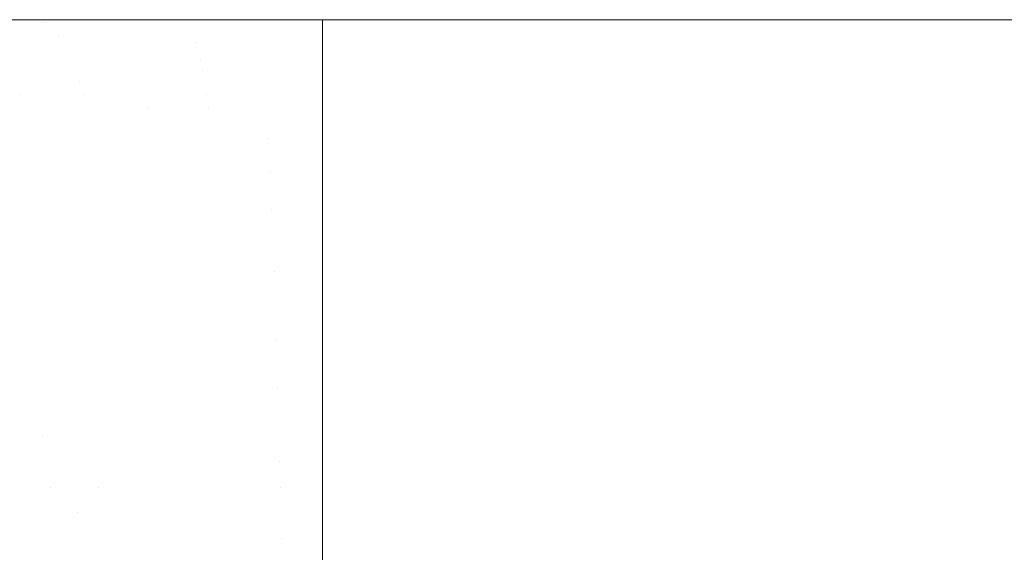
# Model space of a CAD drawing. Header units: centimetres. Extents: x -21.6 to 22.7, y 3.4 to 5.2.
# Tile 173 of 256: x -6.6492 to -6.5734, y 5.1592 to 5.2002. Entities that reach past the tile are written whole.
import ezdxf

# ---------------------------------------------------------------- set-up
doc = ezdxf.new("R2010")
doc.units = ezdxf.units.CM
doc.header["$LTSCALE"] = 2.54
doc.layers.add('Lucido design-1', color=7, linetype='Continuous')

# ---------------------------------------------------------------- blocks, each defined once
blk = doc.blocks.new('Gruppo-4-1')
at = {"color": 7, "linetype": 'Continuous', "lineweight": 9}
for points, invisible_edges in [([(22.630348, 5.200144, -1872.31239), (-21.503423, 5.200212, -1872.315514), (-21.503423, 5.200178, -1872.313952)], 9), ([(22.630348, 5.200144, -1872.31239), (22.630348, 5.200212, -1872.315514), (-21.503423, 5.200212, -1872.315514)], 8), ([(-21.503423, 5.200212, -1872.315514), (7.752862, 5.200212, -1872.515514), (-6.625937, 5.200212, -1872.515514)], 9), ([(-6.625937, 5.200212, -1872.515514), (-6.629512, 5.200212, -1872.51556), (-21.503423, 5.200212, -1872.315514)], 10), ([(7.752862, 5.200212, -1872.515514), (-21.503423, 5.200212, -1872.315514), (22.630348, 5.200212, -1872.315514)], 9), ([(-6.629512, 5.200212, -1872.51556), (-6.635174, 5.200212, -1872.515823), (-21.503423, 5.200212, -1872.315514)], 10), ([(-6.635174, 5.200212, -1872.515823), (-6.640844, 5.200212, -1872.51632), (-21.503423, 5.200212, -1872.315514)], 10), ([(-6.640844, 5.200212, -1872.51632), (-6.646521, 5.200212, -1872.517053), (-21.503423, 5.200212, -1872.315514)], 10), ([(-6.646521, 5.200212, -1872.517053), (-6.647999, 5.200212, -1872.517306), (-6.652204, 5.200212, -1872.518027), (-21.503423, 5.200212, -1872.315514)], 12), ([(-21.503423, 5.200178, -1872.313952), (-21.503423, 5.200117, -1872.311152), (22.630348, 5.200117, -1872.311152), (22.630348, 5.200144, -1872.31239)], 10), ([(22.630348, 5.199831, -1872.306798), (22.630348, 5.200117, -1872.311152), (-21.503423, 5.200117, -1872.311152), (-21.503423, 5.199994, -1872.309272)], 10), ([(-21.503423, 5.199994, -1872.309272), (-21.503423, 5.199831, -1872.306798), (22.630348, 5.199831, -1872.306798)], 10), ([(22.630348, 5.199356, -1872.302461), (22.630348, 5.199831, -1872.306798), (-21.503423, 5.199831, -1872.306798), (-21.503423, 5.199592, -1872.304612)], 10), ([(-21.503423, 5.199592, -1872.304612), (-21.503423, 5.199356, -1872.302461), (22.630348, 5.199356, -1872.302461)], 10), ([(-6.647658, 5.200163, -1872.520381), (-6.659433, 5.200163, -1872.522807), (-6.657892, 5.200212, -1872.519244), (-6.652204, 5.200212, -1872.518027)], 11), ([(-6.647658, 5.200163, -1872.520381), (-6.647314, 5.200017, -1872.523473), (-6.658903, 5.200017, -1872.525861), (-6.659433, 5.200163, -1872.522807)], 15), ([(-6.658373, 5.199774, -1872.528906), (-6.658903, 5.200017, -1872.525861), (-6.647314, 5.200017, -1872.523473), (-6.646971, 5.199774, -1872.526556)], 15), ([(-6.646971, 5.199774, -1872.526556), (-6.646629, 5.199434, -1872.529625), (-6.657847, 5.199434, -1872.531937), (-6.658373, 5.199774, -1872.528906)], 15), ([(-6.652204, 5.200212, -1872.518027), (-6.647999, 5.200212, -1872.517306), (-6.647658, 5.200163, -1872.520381)], 10), ([(-6.647658, 5.200163, -1872.520381), (-6.647999, 5.200212, -1872.517306), (-6.646521, 5.200212, -1872.517053), (-6.640844, 5.200212, -1872.51632)], 9), ([(-6.640844, 5.200212, -1872.51632), (-6.635174, 5.200212, -1872.515823), (-6.625937, 5.200144, -1872.518638), (-6.647658, 5.200163, -1872.520381)], 14), ([(-6.647658, 5.200163, -1872.520381), (-6.625937, 5.200144, -1872.518638), (-6.625937, 5.200117, -1872.519876)], 9), ([(-6.625937, 5.200117, -1872.519876), (-6.647314, 5.200017, -1872.523473), (-6.647658, 5.200163, -1872.520381)], 11), ([(-6.647314, 5.200017, -1872.523473), (-6.625937, 5.200117, -1872.519876), (-6.625937, 5.199831, -1872.52423)], 9), ([(-6.647314, 5.200017, -1872.523473), (-6.625937, 5.199831, -1872.52423), (-6.625937, 5.199762, -1872.524867)], 9), ([(-6.625937, 5.199762, -1872.524867), (-6.646971, 5.199774, -1872.526556), (-6.647314, 5.200017, -1872.523473)], 11), ([(-6.625937, 5.199762, -1872.524867), (-6.625937, 5.199356, -1872.528567), (-6.646629, 5.199434, -1872.529625), (-6.646971, 5.199774, -1872.526556)], 14), ([(-6.635174, 5.200212, -1872.515823), (-6.629512, 5.200212, -1872.51556), (-6.625937, 5.200144, -1872.518638)], 10), ([(-6.629512, 5.200212, -1872.51556), (-6.625937, 5.200212, -1872.515514), (-6.625937, 5.200144, -1872.518638)], 8), ([(-6.625937, 5.200144, -1872.518638), (-6.625937, 5.200212, -1872.515514), (7.752862, 5.200212, -1872.515514), (7.752862, 5.200144, -1872.518638)], 8), ([(7.752862, 5.200144, -1872.518638), (7.752862, 5.200117, -1872.519876), (-6.625937, 5.200117, -1872.519876), (-6.625937, 5.200144, -1872.518638)], 10), ([(-6.625937, 5.200117, -1872.519876), (7.752862, 5.200117, -1872.519876), (7.752862, 5.199831, -1872.52423), (-6.625937, 5.199831, -1872.52423)], 5), ([(-6.625937, 5.199762, -1872.524867), (-6.625937, 5.199831, -1872.52423), (7.752862, 5.199831, -1872.52423), (7.752862, 5.199762, -1872.524867)], 10), ([(7.752862, 5.199762, -1872.524867), (7.752862, 5.199356, -1872.528567), (-6.625937, 5.199356, -1872.528567), (-6.625937, 5.199762, -1872.524867)], 10), ([(22.630348, 5.198693, -1872.298149), (22.630348, 5.199356, -1872.302461), (-21.503423, 5.199356, -1872.302461), (-21.503423, 5.198976, -1872.299987)], 10), ([(-21.503423, 5.198976, -1872.299987), (-21.503423, 5.198693, -1872.298149), (22.630348, 5.198693, -1872.298149)], 10), ([(-6.657323, 5.198999, -1872.534951), (-6.657847, 5.199434, -1872.531937), (-6.646629, 5.199434, -1872.529625), (-6.646289, 5.198999, -1872.532677)], 15), ([(-6.646289, 5.198999, -1872.532677), (-6.645952, 5.19847, -1872.535706), (-6.656803, 5.19847, -1872.537942), (-6.657323, 5.198999, -1872.534951)], 15), ([(-6.646629, 5.199434, -1872.529625), (-6.625937, 5.199356, -1872.528567), (-6.625937, 5.198976, -1872.531041)], 9), ([(-6.625937, 5.198976, -1872.531041), (-6.646289, 5.198999, -1872.532677), (-6.646629, 5.199434, -1872.529625)], 11), ([(-6.646289, 5.198999, -1872.532677), (-6.625937, 5.198976, -1872.531041), (-6.635655, 5.19847, -1872.534478)], 11), ([(-6.635655, 5.19847, -1872.534478), (-6.645952, 5.19847, -1872.535706), (-6.646289, 5.198999, -1872.532677)], 11), ([(-6.635655, 5.19847, -1872.534478), (-6.625937, 5.198976, -1872.531041), (-6.625937, 5.198693, -1872.532879)], 9), ([(-6.625937, 5.198976, -1872.531041), (-6.625937, 5.199356, -1872.528567), (7.752862, 5.199356, -1872.528567), (7.752862, 5.198976, -1872.531041)], 10), ([(7.752862, 5.198976, -1872.531041), (7.752862, 5.198693, -1872.532879), (-6.625937, 5.198693, -1872.532879), (-6.625937, 5.198976, -1872.531041)], 10), ([(22.630348, 5.197842, -1872.29387), (22.630348, 5.198693, -1872.298149), (-21.503423, 5.198693, -1872.298149), (-21.503423, 5.198149, -1872.295413)], 10), ([(-21.503423, 5.198149, -1872.295413), (-21.503423, 5.197842, -1872.29387), (22.630348, 5.197842, -1872.29387)], 10), ([(-6.656287, 5.197848, -1872.540908), (-6.656803, 5.19847, -1872.537942), (-6.645952, 5.19847, -1872.535706), (-6.645618, 5.197848, -1872.538709)], 15), ([(-6.635492, 5.197848, -1872.537501), (-6.645618, 5.197848, -1872.538709), (-6.645952, 5.19847, -1872.535706), (-6.635655, 5.19847, -1872.534478)], 15), ([(-6.625937, 5.198693, -1872.532879), (-6.625937, 5.19845, -1872.534097), (-6.635655, 5.19847, -1872.534478)], 10), ([(-6.635655, 5.19847, -1872.534478), (-6.625937, 5.19845, -1872.534097), (-6.625937, 5.197847, -1872.53713), (-6.635492, 5.197848, -1872.537501)], 13), ([(-6.625937, 5.19845, -1872.534097), (-6.625937, 5.198693, -1872.532879), (7.752862, 5.198693, -1872.532879), (7.752862, 5.19845, -1872.534097)], 10), ([(-6.625937, 5.197847, -1872.53713), (-6.625937, 5.19845, -1872.534097), (7.752862, 5.19845, -1872.534097), (7.752862, 5.197842, -1872.537158)], 10), ([(22.630348, 5.197842, -1872.29387), (-21.503423, 5.197842, -1872.29387), (-21.503423, 5.196805, -1872.289632), (22.630348, 5.196805, -1872.289632)], 5), ([(-6.645618, 5.197848, -1872.538709), (-6.645287, 5.197135, -1872.541681), (-6.655777, 5.197135, -1872.543843), (-6.656287, 5.197848, -1872.540908)], 15), ([(-6.635332, 5.197135, -1872.540494), (-6.645287, 5.197135, -1872.541681), (-6.645618, 5.197848, -1872.538709), (-6.635492, 5.197848, -1872.537501)], 15), ([(-6.635332, 5.197135, -1872.540494), (-6.635492, 5.197848, -1872.537501), (-6.625937, 5.197847, -1872.53713), (-6.625937, 5.197842, -1872.537158)], 11), ([(-6.625937, 5.197842, -1872.537158), (-6.625937, 5.196805, -1872.541396), (-6.635332, 5.197135, -1872.540494)], 10), ([(7.752862, 5.197842, -1872.537158), (-6.625937, 5.197842, -1872.537158), (-6.625937, 5.197847, -1872.53713)], 9), ([(-6.625937, 5.196805, -1872.541396), (-6.625937, 5.197842, -1872.537158), (7.752862, 5.197842, -1872.537158), (7.752862, 5.197116, -1872.540125)], 10), ([(22.630348, 5.195584, -1872.285443), (22.630348, 5.196805, -1872.289632), (-21.503423, 5.196805, -1872.289632), (-21.503423, 5.196312, -1872.287941)], 10), ([(-6.655273, 5.196334, -1872.546745), (-6.655777, 5.197135, -1872.543843), (-6.645287, 5.197135, -1872.541681), (-6.64496, 5.196334, -1872.544619)], 15), ([(-6.64496, 5.196334, -1872.544619), (-6.645287, 5.197135, -1872.541681), (-6.635332, 5.197135, -1872.540494), (-6.635173, 5.196334, -1872.543452)], 15), ([(-6.635173, 5.196334, -1872.543452), (-6.635332, 5.197135, -1872.540494), (-6.625937, 5.196805, -1872.541396)], 11), ([(-6.625937, 5.196805, -1872.541396), (-6.625937, 5.196312, -1872.543087), (-6.635173, 5.196334, -1872.543452)], 10), ([(7.752862, 5.197116, -1872.540125), (7.752862, 5.196805, -1872.541396), (-6.625937, 5.196805, -1872.541396)], 10), ([(7.752862, 5.196805, -1872.541396), (7.752862, 5.195584, -1872.545585), (-6.625937, 5.195584, -1872.545585), (-6.625937, 5.196312, -1872.543087)], 10), ([(-6.625937, 5.196312, -1872.543087), (-6.625937, 5.196805, -1872.541396), (7.752862, 5.196805, -1872.541396)], 10), ([(-21.503423, 5.196312, -1872.287941), (-21.503423, 5.195584, -1872.285443), (22.630348, 5.195584, -1872.285443)], 10), ([(-6.64496, 5.196334, -1872.544619), (-6.644637, 5.195446, -1872.547519), (-6.654775, 5.195446, -1872.549609), (-6.655273, 5.196334, -1872.546745)], 15), ([(-6.635173, 5.196334, -1872.543452), (-6.635016, 5.195446, -1872.546372), (-6.644637, 5.195446, -1872.547519), (-6.64496, 5.196334, -1872.544619)], 15), ([(-6.635173, 5.196334, -1872.543452), (-6.625937, 5.196312, -1872.543087), (-6.625937, 5.195584, -1872.545585)], 9), ([(-6.625937, 5.195584, -1872.545585), (-6.635016, 5.195446, -1872.546372), (-6.635173, 5.196334, -1872.543452)], 11), ([(22.630348, 5.194181, -1872.281312), (22.630348, 5.195584, -1872.285443), (-21.503423, 5.195584, -1872.285443), (-21.503423, 5.194947, -1872.283569)], 10), ([(-6.649241, 5.194473, -1872.551279), (-6.654775, 5.195446, -1872.549609), (-6.644637, 5.195446, -1872.547519)], 11), ([(-6.649241, 5.194473, -1872.551279), (-6.654284, 5.194473, -1872.552431), (-6.654775, 5.195446, -1872.549609)], 11), ([(-6.644637, 5.195446, -1872.547519), (-6.644319, 5.194473, -1872.550377), (-6.649241, 5.194473, -1872.551279)], 11), ([(-6.644319, 5.194473, -1872.550377), (-6.644637, 5.195446, -1872.547519), (-6.635016, 5.195446, -1872.546372), (-6.634862, 5.194473, -1872.549249)], 15), ([(-6.634862, 5.194473, -1872.549249), (-6.635016, 5.195446, -1872.546372), (-6.625937, 5.195584, -1872.545585), (-6.625937, 5.194459, -1872.548898)], 11), ([(7.752862, 5.195584, -1872.545585), (7.752862, 5.195437, -1872.546016), (-6.625937, 5.194181, -1872.549716), (-6.625937, 5.194459, -1872.548898)], 10), ([(-6.625937, 5.194459, -1872.548898), (-6.625937, 5.195584, -1872.545585), (7.752862, 5.195584, -1872.545585)], 10), ([(7.752862, 5.195437, -1872.546016), (7.752862, 5.194181, -1872.549716), (-6.625937, 5.194181, -1872.549716)], 10), ([(-21.503423, 5.194947, -1872.283569), (-21.503423, 5.194181, -1872.281312), (22.630348, 5.194181, -1872.281312)], 10), ([(-6.648844, 5.19342, -1872.554076), (-6.653801, 5.19342, -1872.555209), (-6.654284, 5.194473, -1872.552431), (-6.649241, 5.194473, -1872.551279)], 15), ([(-6.649241, 5.194473, -1872.551279), (-6.644319, 5.194473, -1872.550377), (-6.644006, 5.19342, -1872.55319), (-6.648844, 5.19342, -1872.554076)], 15), ([(-6.639294, 5.19342, -1872.552531), (-6.644319, 5.194473, -1872.550377), (-6.634862, 5.194473, -1872.549249)], 11), ([(-6.639294, 5.19342, -1872.552531), (-6.644006, 5.19342, -1872.55319), (-6.644319, 5.194473, -1872.550377)], 11), ([(-6.634862, 5.194473, -1872.549249), (-6.63471, 5.19342, -1872.552081), (-6.639294, 5.19342, -1872.552531)], 11), ([(-6.634862, 5.194473, -1872.549249), (-6.625937, 5.194459, -1872.548898), (-6.625937, 5.194181, -1872.549716)], 9), ([(-6.625937, 5.194181, -1872.549716), (-6.63471, 5.19342, -1872.552081), (-6.634862, 5.194473, -1872.549249)], 11), ([(22.630348, 5.1926, -1872.277246), (22.630348, 5.194181, -1872.281312), (-21.503423, 5.194181, -1872.281312), (-21.503423, 5.193397, -1872.279296)], 10), ([(-6.63471, 5.19342, -1872.552081), (-6.625937, 5.194181, -1872.549716), (-6.625937, 5.1926, -1872.553782)], 9), ([(-6.625937, 5.1926, -1872.553782), (-6.625937, 5.194181, -1872.549716), (7.752862, 5.194181, -1872.549716), (7.752862, 5.193397, -1872.551732)], 10), ([(-21.503423, 5.193397, -1872.279296), (-21.503423, 5.1926, -1872.277246), (22.630348, 5.1926, -1872.277246)], 10), ([(-6.648454, 5.192287, -1872.556825), (-6.653327, 5.192287, -1872.557938), (-6.653801, 5.19342, -1872.555209), (-6.648844, 5.19342, -1872.554076)], 15), ([(-6.648844, 5.19342, -1872.554076), (-6.644006, 5.19342, -1872.55319), (-6.643698, 5.192287, -1872.555954), (-6.648454, 5.192287, -1872.556825)], 15), ([(-6.639066, 5.192287, -1872.555306), (-6.643698, 5.192287, -1872.555954), (-6.644006, 5.19342, -1872.55319), (-6.639294, 5.19342, -1872.552531)], 15), ([(-6.639294, 5.19342, -1872.552531), (-6.63471, 5.19342, -1872.552081), (-6.63456, 5.192287, -1872.554864), (-6.639066, 5.192287, -1872.555306)], 15), ([(-6.625937, 5.1926, -1872.553782), (-6.63456, 5.192287, -1872.554864), (-6.63471, 5.19342, -1872.552081)], 11), ([(7.752862, 5.193397, -1872.551732), (7.752862, 5.1926, -1872.553782), (-6.625937, 5.1926, -1872.553782)], 10), ([(22.630348, 5.190843, -1872.273252), (22.630348, 5.1926, -1872.277246), (-21.503423, 5.1926, -1872.277246), (-21.503423, 5.19167, -1872.275133)], 10), ([(-6.648071, 5.191079, -1872.559523), (-6.652861, 5.191079, -1872.560617), (-6.653327, 5.192287, -1872.557938), (-6.648454, 5.192287, -1872.556825)], 15), ([(-6.648454, 5.192287, -1872.556825), (-6.643698, 5.192287, -1872.555954), (-6.643396, 5.191079, -1872.558667), (-6.648071, 5.191079, -1872.559523)], 15), ([(-6.638843, 5.191079, -1872.55803), (-6.643396, 5.191079, -1872.558667), (-6.643698, 5.192287, -1872.555954), (-6.639066, 5.192287, -1872.555306)], 15), ([(-6.639066, 5.192287, -1872.555306), (-6.63456, 5.192287, -1872.554864), (-6.634414, 5.191079, -1872.557595), (-6.638843, 5.191079, -1872.55803)], 15), ([(-6.625937, 5.1926, -1872.553782), (-6.625937, 5.192274, -1872.554523), (-6.63456, 5.192287, -1872.554864)], 10), ([(-6.63456, 5.192287, -1872.554864), (-6.625937, 5.192274, -1872.554523), (-6.630111, 5.191079, -1872.557346)], 11), ([(-6.630111, 5.191079, -1872.557346), (-6.634414, 5.191079, -1872.557595), (-6.63456, 5.192287, -1872.554864)], 11), ([(-6.625937, 5.192274, -1872.554523), (-6.625937, 5.191069, -1872.557262), (-6.630111, 5.191079, -1872.557346)], 10), ([(-6.625937, 5.192274, -1872.554523), (-6.625937, 5.1926, -1872.553782), (7.752862, 5.1926, -1872.553782), (7.752862, 5.192274, -1872.554523)], 10), ([(-6.625937, 5.191069, -1872.557262), (-6.625937, 5.192274, -1872.554523), (7.752862, 5.192274, -1872.554523), (7.752862, 5.191069, -1872.557262)], 10), ([(-21.503423, 5.19167, -1872.275133), (-21.503423, 5.190843, -1872.273252), (22.630348, 5.190843, -1872.273252)], 10), ([(22.630348, 5.188913, -1872.269339), (22.630348, 5.190843, -1872.273252), (-21.503423, 5.190843, -1872.273252), (-21.503423, 5.189777, -1872.27109)], 10), ([(-6.647696, 5.189798, -1872.562167), (-6.652405, 5.189798, -1872.563243), (-6.652861, 5.191079, -1872.560617), (-6.648071, 5.191079, -1872.559523)], 15), ([(-6.648071, 5.191079, -1872.559523), (-6.643396, 5.191079, -1872.558667), (-6.6431, 5.189798, -1872.561325), (-6.647696, 5.189798, -1872.562167)], 15), ([(-6.638624, 5.189798, -1872.560699), (-6.6431, 5.189798, -1872.561325), (-6.643396, 5.191079, -1872.558667), (-6.638843, 5.191079, -1872.55803)], 15), ([(-6.638843, 5.191079, -1872.55803), (-6.634414, 5.191079, -1872.557595), (-6.63427, 5.189798, -1872.560272), (-6.638624, 5.189798, -1872.560699)], 15), ([(-6.630041, 5.189798, -1872.560027), (-6.63427, 5.189798, -1872.560272), (-6.634414, 5.191079, -1872.557595), (-6.630111, 5.191079, -1872.557346)], 15), ([(-6.630111, 5.191079, -1872.557346), (-6.625937, 5.191069, -1872.557262), (-6.625937, 5.190843, -1872.557776)], 9), ([(-6.630041, 5.189798, -1872.560027), (-6.630111, 5.191079, -1872.557346), (-6.625937, 5.190843, -1872.557776)], 11), ([(-6.625937, 5.190843, -1872.557776), (-6.625937, 5.188913, -1872.561689), (-6.630041, 5.189798, -1872.560027)], 10), ([(7.752862, 5.191069, -1872.557262), (7.752862, 5.190843, -1872.557776), (-6.625937, 5.190843, -1872.557776), (-6.625937, 5.191069, -1872.557262)], 10), ([(-6.625937, 5.190843, -1872.557776), (7.752862, 5.190843, -1872.557776), (7.752862, 5.188913, -1872.561689), (-6.625937, 5.188913, -1872.561689)], 5), ([(-21.503423, 5.189777, -1872.27109), (-21.503423, 5.188913, -1872.269339), (22.630348, 5.188913, -1872.269339)], 10), ([(-6.647329, 5.188447, -1872.564754), (-6.651958, 5.188447, -1872.565812), (-6.652405, 5.189798, -1872.563243), (-6.647696, 5.189798, -1872.562167)], 15), ([(-6.647696, 5.189798, -1872.562167), (-6.6431, 5.189798, -1872.561325), (-6.642811, 5.188447, -1872.563926), (-6.647329, 5.188447, -1872.564754)], 15), ([(-6.63841, 5.188447, -1872.563311), (-6.642811, 5.188447, -1872.563926), (-6.6431, 5.189798, -1872.561325), (-6.638624, 5.189798, -1872.560699)], 15), ([(-6.638624, 5.189798, -1872.560699), (-6.63427, 5.189798, -1872.560272), (-6.63413, 5.188447, -1872.562891), (-6.63841, 5.188447, -1872.563311)], 15), ([(-6.629971, 5.188447, -1872.56265), (-6.63413, 5.188447, -1872.562891), (-6.63427, 5.189798, -1872.560272), (-6.630041, 5.189798, -1872.560027)], 15), ([(-6.629971, 5.188447, -1872.56265), (-6.630041, 5.189798, -1872.560027), (-6.625937, 5.188913, -1872.561689)], 11), ([(22.630348, 5.187023, -1872.265894), (22.630348, 5.188913, -1872.269339), (-21.503423, 5.188913, -1872.269339), (-21.503423, 5.187727, -1872.267176)], 10), ([(-6.651522, 5.187031, -1872.568322), (-6.651958, 5.188447, -1872.565812), (-6.647329, 5.188447, -1872.564754), (-6.64697, 5.187031, -1872.567282)], 15), ([(-6.64697, 5.187031, -1872.567282), (-6.647329, 5.188447, -1872.564754), (-6.642811, 5.188447, -1872.563926), (-6.642528, 5.187031, -1872.566469)], 15), ([(-6.642528, 5.187031, -1872.566469), (-6.642811, 5.188447, -1872.563926), (-6.63841, 5.188447, -1872.563311), (-6.638201, 5.187031, -1872.565863)], 15), ([(-6.638201, 5.187031, -1872.565863), (-6.63841, 5.188447, -1872.563311), (-6.63413, 5.188447, -1872.562891), (-6.633992, 5.187031, -1872.56545)], 15), ([(-6.633992, 5.187031, -1872.56545), (-6.63413, 5.188447, -1872.562891), (-6.629971, 5.188447, -1872.56265), (-6.629904, 5.187031, -1872.565214)], 15), ([(-6.625937, 5.188913, -1872.561689), (-6.625937, 5.188433, -1872.562565), (-6.629971, 5.188447, -1872.56265)], 10), ([(-6.629904, 5.187031, -1872.565214), (-6.629971, 5.188447, -1872.56265), (-6.625937, 5.188433, -1872.562565), (-6.625937, 5.186815, -1872.565514)], 11), ([(-6.625937, 5.188433, -1872.562565), (-6.625937, 5.188913, -1872.561689), (7.752862, 5.188913, -1872.561689), (7.752862, 5.188433, -1872.562565)], 10), ([(7.752862, 5.188433, -1872.562565), (7.752862, 5.186815, -1872.565514), (-6.625937, 5.186815, -1872.565514), (-6.625937, 5.188433, -1872.562565)], 10), ([(22.630348, 5.187023, -1872.265894), (-21.503423, 5.187727, -1872.267176), (-21.503423, 5.187023, -1872.265894)], 9), ([(-21.503423, 5.187023, -1872.265894), (-21.503423, 5.186815, -1872.265514), (22.630348, 5.186815, -1872.265514), (22.630348, 5.187023, -1872.265894)], 10), ([(22.630348, 5.185531, -1872.263399), (22.630348, 5.186815, -1872.265514), (-21.503423, 5.186815, -1872.265514), (-21.503423, 5.185531, -1872.263399)], 10), ([(-6.64697, 5.187031, -1872.567282), (-6.64662, 5.185551, -1872.56975), (-6.651096, 5.185551, -1872.570772), (-6.651522, 5.187031, -1872.568322)], 15), ([(-6.642528, 5.187031, -1872.566469), (-6.642252, 5.185551, -1872.568949), (-6.64662, 5.185551, -1872.56975), (-6.64697, 5.187031, -1872.567282)], 15), ([(-6.638201, 5.187031, -1872.565863), (-6.637997, 5.185551, -1872.568354), (-6.642252, 5.185551, -1872.568949), (-6.642528, 5.187031, -1872.566469)], 15), ([(-6.633992, 5.187031, -1872.56545), (-6.633858, 5.185551, -1872.567948), (-6.637997, 5.185551, -1872.568354), (-6.638201, 5.187031, -1872.565863)], 15), ([(-6.629904, 5.187031, -1872.565214), (-6.629838, 5.185551, -1872.567715), (-6.633858, 5.185551, -1872.567948), (-6.633992, 5.187031, -1872.56545)], 15), ([(-6.629838, 5.185551, -1872.567715), (-6.629904, 5.187031, -1872.565214), (-6.625937, 5.186815, -1872.565514)], 11), ([(-6.625937, 5.186815, -1872.565514), (-6.625937, 5.185531, -1872.567629), (-6.629838, 5.185551, -1872.567715)], 10), ([(-6.625937, 5.185531, -1872.567629), (-6.625937, 5.186815, -1872.565514), (7.752862, 5.186815, -1872.565514), (7.752862, 5.185531, -1872.567629)], 10), ([(-21.503423, 5.185531, -1872.263399), (-21.503423, 5.184551, -1872.261784), (22.630348, 5.184551, -1872.261784), (22.630348, 5.185531, -1872.263399)], 10), ([(-6.650681, 5.184013, -1872.57316), (-6.651096, 5.185551, -1872.570772), (-6.64662, 5.185551, -1872.56975), (-6.646279, 5.184013, -1872.572154)], 15), ([(-6.646279, 5.184013, -1872.572154), (-6.64662, 5.185551, -1872.56975), (-6.642252, 5.185551, -1872.568949), (-6.641983, 5.184013, -1872.571367)], 15), ([(-6.641983, 5.184013, -1872.571367), (-6.642252, 5.185551, -1872.568949), (-6.637997, 5.185551, -1872.568354), (-6.637798, 5.184013, -1872.570782)], 15), ([(-6.637798, 5.184013, -1872.570782), (-6.637997, 5.185551, -1872.568354), (-6.633858, 5.185551, -1872.567948), (-6.633727, 5.184013, -1872.570382)], 15), ([(-6.633727, 5.184013, -1872.570382), (-6.633858, 5.185551, -1872.567948), (-6.629838, 5.185551, -1872.567715), (-6.629773, 5.184013, -1872.570153)], 15), ([(-6.629838, 5.185551, -1872.567715), (-6.625937, 5.185531, -1872.567629), (-6.625937, 5.184551, -1872.569244)], 9), ([(-6.625937, 5.184551, -1872.569244), (-6.629773, 5.184013, -1872.570153), (-6.629838, 5.185551, -1872.567715)], 11), ([(7.752862, 5.185531, -1872.567629), (7.752862, 5.184551, -1872.569244), (-6.625937, 5.184551, -1872.569244), (-6.625937, 5.185531, -1872.567629)], 10), ([(22.630348, 5.184551, -1872.261784), (-21.503423, 5.184551, -1872.261784), (-21.503423, 5.182127, -1872.258156), (22.630348, 5.182127, -1872.258156)], 5), ([(-6.625937, 5.184551, -1872.569244), (-6.625937, 5.18241, -1872.572448), (-6.629711, 5.182418, -1872.572526), (-6.629773, 5.184013, -1872.570153)], 14), ([(-6.625937, 5.18241, -1872.572448), (-6.625937, 5.184551, -1872.569244), (7.752862, 5.184551, -1872.569244), (7.752862, 5.18241, -1872.572448)], 10), ([(-6.646279, 5.184013, -1872.572154), (-6.645947, 5.182418, -1872.574494), (-6.650277, 5.182418, -1872.575483), (-6.650681, 5.184013, -1872.57316)], 15), ([(-6.641983, 5.184013, -1872.571367), (-6.641721, 5.182418, -1872.57372), (-6.645947, 5.182418, -1872.574494), (-6.646279, 5.184013, -1872.572154)], 15), ([(-6.637798, 5.184013, -1872.570782), (-6.637604, 5.182418, -1872.573144), (-6.641721, 5.182418, -1872.57372), (-6.641983, 5.184013, -1872.571367)], 15), ([(-6.633727, 5.184013, -1872.570382), (-6.6336, 5.182418, -1872.572751), (-6.637604, 5.182418, -1872.573144), (-6.637798, 5.184013, -1872.570782)], 15), ([(-6.629773, 5.184013, -1872.570153), (-6.629711, 5.182418, -1872.572526), (-6.6336, 5.182418, -1872.572751), (-6.633727, 5.184013, -1872.570382)], 15), ([(22.630348, 5.182127, -1872.258156), (-21.503423, 5.182127, -1872.258156), (-21.503423, 5.179547, -1872.254638), (22.630348, 5.179547, -1872.254638)], 5), ([(-6.649885, 5.180772, -1872.577741), (-6.650277, 5.182418, -1872.575483), (-6.645947, 5.182418, -1872.574494), (-6.645624, 5.180772, -1872.576768)], 15), ([(-6.645624, 5.180772, -1872.576768), (-6.645947, 5.182418, -1872.574494), (-6.641721, 5.182418, -1872.57372), (-6.641466, 5.180772, -1872.576006)], 15), ([(-6.641466, 5.180772, -1872.576006), (-6.641721, 5.182418, -1872.57372), (-6.637604, 5.182418, -1872.573144), (-6.637416, 5.180772, -1872.575439)], 15), ([(-6.637416, 5.180772, -1872.575439), (-6.637604, 5.182418, -1872.573144), (-6.6336, 5.182418, -1872.572751), (-6.633477, 5.180772, -1872.575053)], 15), ([(-6.633477, 5.180772, -1872.575053), (-6.6336, 5.182418, -1872.572751), (-6.629711, 5.182418, -1872.572526), (-6.62965, 5.180772, -1872.574831)], 15), ([(-6.629711, 5.182418, -1872.572526), (-6.625937, 5.18241, -1872.572448), (-6.625937, 5.182127, -1872.572872)], 9), ([(-6.62965, 5.180772, -1872.574831), (-6.629711, 5.182418, -1872.572526), (-6.625937, 5.182127, -1872.572872)], 11), ([(-6.625937, 5.182127, -1872.572872), (-6.625937, 5.179547, -1872.57639), (-6.62965, 5.180772, -1872.574831)], 10), ([(7.752862, 5.18241, -1872.572448), (7.752862, 5.182127, -1872.572872), (-6.625937, 5.182127, -1872.572872), (-6.625937, 5.18241, -1872.572448)], 10), ([(-6.625937, 5.182127, -1872.572872), (7.752862, 5.182127, -1872.572872), (7.752862, 5.179547, -1872.57639), (-6.625937, 5.179547, -1872.57639)], 5), ([(-6.645624, 5.180772, -1872.576768), (-6.645311, 5.179077, -1872.578974), (-6.649504, 5.179077, -1872.579932), (-6.649885, 5.180772, -1872.577741)], 15), ([(-6.641466, 5.180772, -1872.576006), (-6.641219, 5.179077, -1872.578225), (-6.645311, 5.179077, -1872.578974), (-6.645624, 5.180772, -1872.576768)], 15), ([(-6.637416, 5.180772, -1872.575439), (-6.637234, 5.179077, -1872.577667), (-6.641219, 5.179077, -1872.578225), (-6.641466, 5.180772, -1872.576006)], 15), ([(-6.633477, 5.180772, -1872.575053), (-6.633357, 5.179077, -1872.577287), (-6.637234, 5.179077, -1872.577667), (-6.637416, 5.180772, -1872.575439)], 15), ([(-6.62965, 5.180772, -1872.574831), (-6.629591, 5.179077, -1872.577069), (-6.633357, 5.179077, -1872.577287), (-6.633477, 5.180772, -1872.575053)], 15), ([(-6.629591, 5.179077, -1872.577069), (-6.62965, 5.180772, -1872.574831), (-6.625937, 5.179547, -1872.57639)], 11), ([(22.630348, 5.179547, -1872.254638), (-21.503423, 5.179547, -1872.254638), (-21.503423, 5.176816, -1872.251235), (22.630348, 5.176816, -1872.251235)], 5), ([(-6.653357, 5.177336, -1872.58322), (-6.653794, 5.179077, -1872.581115), (-6.649504, 5.179077, -1872.579932), (-6.649135, 5.177336, -1872.582055)], 15), ([(-6.649135, 5.177336, -1872.582055), (-6.649504, 5.179077, -1872.579932), (-6.645311, 5.179077, -1872.578974), (-6.645007, 5.177336, -1872.581113)], 15), ([(-6.645007, 5.177336, -1872.581113), (-6.645311, 5.179077, -1872.578974), (-6.641219, 5.179077, -1872.578225), (-6.64098, 5.177336, -1872.580375)], 15), ([(-6.64098, 5.177336, -1872.580375), (-6.641219, 5.179077, -1872.578225), (-6.637234, 5.179077, -1872.577667), (-6.637057, 5.177336, -1872.579826)], 15), ([(-6.637057, 5.177336, -1872.579826), (-6.637234, 5.179077, -1872.577667), (-6.633357, 5.179077, -1872.577287), (-6.633241, 5.177336, -1872.579452)], 15), ([(-6.633241, 5.177336, -1872.579452), (-6.633357, 5.179077, -1872.577287), (-6.629591, 5.179077, -1872.577069), (-6.629534, 5.177336, -1872.579237)], 15), ([(-6.625937, 5.179547, -1872.57639), (-6.625937, 5.179066, -1872.57699), (-6.629591, 5.179077, -1872.577069)], 10), ([(-6.629534, 5.177336, -1872.579237), (-6.629591, 5.179077, -1872.577069), (-6.625937, 5.179066, -1872.57699), (-6.625937, 5.176816, -1872.579793)], 11), ([(-6.625937, 5.179066, -1872.57699), (-6.625937, 5.179547, -1872.57639), (7.752862, 5.179547, -1872.57639), (7.752862, 5.179066, -1872.57699)], 10), ([(7.752862, 5.179066, -1872.57699), (7.752862, 5.176816, -1872.579793), (-6.625937, 5.176816, -1872.579793), (-6.625937, 5.179066, -1872.57699)], 10), ([(22.630348, 5.176816, -1872.251235), (-21.503423, 5.176816, -1872.251235), (-21.503423, 5.17394, -1872.247955), (22.630348, 5.17394, -1872.247955)], 5), ([(-6.649135, 5.177336, -1872.582055), (-6.648778, 5.175554, -1872.58411), (-6.652935, 5.175554, -1872.585257), (-6.653357, 5.177336, -1872.58322)], 15), ([(-6.645007, 5.177336, -1872.581113), (-6.644714, 5.175554, -1872.583182), (-6.648778, 5.175554, -1872.58411), (-6.649135, 5.177336, -1872.582055)], 15), ([(-6.64098, 5.177336, -1872.580375), (-6.640748, 5.175554, -1872.582455), (-6.644714, 5.175554, -1872.583182), (-6.645007, 5.177336, -1872.581113)], 15), ([(-6.637057, 5.177336, -1872.579826), (-6.636885, 5.175554, -1872.581915), (-6.640748, 5.175554, -1872.582455), (-6.64098, 5.177336, -1872.580375)], 15), ([(-6.633241, 5.177336, -1872.579452), (-6.633128, 5.175554, -1872.581547), (-6.636885, 5.175554, -1872.581915), (-6.637057, 5.177336, -1872.579826)], 15), ([(-6.629534, 5.177336, -1872.579237), (-6.629478, 5.175554, -1872.581335), (-6.633128, 5.175554, -1872.581547), (-6.633241, 5.177336, -1872.579452)], 15), ([(-6.629478, 5.175554, -1872.581335), (-6.629534, 5.177336, -1872.579237), (-6.625937, 5.176816, -1872.579793)], 11), ([(-6.625937, 5.176816, -1872.579793), (-6.625937, 5.175537, -1872.581252), (-6.629478, 5.175554, -1872.581335)], 10), ([(-6.625937, 5.175537, -1872.581252), (-6.625937, 5.176816, -1872.579793), (7.752862, 5.176816, -1872.579793), (7.752862, 5.175537, -1872.581252)], 10), ([(-6.652527, 5.173735, -1872.587225), (-6.652935, 5.175554, -1872.585257), (-6.648778, 5.175554, -1872.58411), (-6.648433, 5.173735, -1872.586096)], 15), ([(-6.648433, 5.173735, -1872.586096), (-6.648778, 5.175554, -1872.58411), (-6.644714, 5.175554, -1872.583182), (-6.64443, 5.173735, -1872.585182)], 15), ([(-6.64443, 5.173735, -1872.585182), (-6.644714, 5.175554, -1872.583182), (-6.640748, 5.175554, -1872.582455), (-6.640524, 5.173735, -1872.584466)], 15), ([(-6.640524, 5.173735, -1872.584466), (-6.640748, 5.175554, -1872.582455), (-6.636885, 5.175554, -1872.581915), (-6.63672, 5.173735, -1872.583934)], 15), ([(-6.63672, 5.173735, -1872.583934), (-6.636885, 5.175554, -1872.581915), (-6.633128, 5.175554, -1872.581547), (-6.633019, 5.173735, -1872.583571)], 15), ([(-6.633019, 5.173735, -1872.583571), (-6.633128, 5.175554, -1872.581547), (-6.629478, 5.175554, -1872.581335), (-6.629425, 5.173735, -1872.583363)], 15), ([(-6.629478, 5.175554, -1872.581335), (-6.625937, 5.175537, -1872.581252), (-6.625937, 5.17394, -1872.583073)], 9), ([(-6.625937, 5.17394, -1872.583073), (-6.629425, 5.173735, -1872.583363), (-6.629478, 5.175554, -1872.581335)], 11), ([(7.752862, 5.175537, -1872.581252), (7.752862, 5.17394, -1872.583073), (-6.625937, 5.17394, -1872.583073), (-6.625937, 5.175537, -1872.581252)], 10), ([(22.630348, 5.17394, -1872.247955), (-21.503423, 5.17394, -1872.247955), (-21.503423, 5.170923, -1872.244803), (22.630348, 5.170923, -1872.244803)], 5), ([(-6.625937, 5.17394, -1872.583073), (-6.625937, 5.171865, -1872.58524), (-6.629373, 5.17188, -1872.58532), (-6.629425, 5.173735, -1872.583363)], 14), ([(-6.625937, 5.171865, -1872.58524), (-6.625937, 5.17394, -1872.583073), (7.752862, 5.17394, -1872.583073), (7.752862, 5.171865, -1872.58524)], 10), ([(-6.648433, 5.173735, -1872.586096), (-6.648099, 5.17188, -1872.588013), (-6.652133, 5.17188, -1872.589125), (-6.652527, 5.173735, -1872.587225)], 15), ([(-6.64443, 5.173735, -1872.585182), (-6.644156, 5.17188, -1872.587112), (-6.648099, 5.17188, -1872.588013), (-6.648433, 5.173735, -1872.586096)], 15), ([(-6.640524, 5.173735, -1872.584466), (-6.640308, 5.17188, -1872.586407), (-6.644156, 5.17188, -1872.587112), (-6.64443, 5.173735, -1872.585182)], 15), ([(-6.63672, 5.173735, -1872.583934), (-6.63656, 5.17188, -1872.585883), (-6.640308, 5.17188, -1872.586407), (-6.640524, 5.173735, -1872.584466)], 15), ([(-6.633019, 5.173735, -1872.583571), (-6.632915, 5.17188, -1872.585525), (-6.63656, 5.17188, -1872.585883), (-6.63672, 5.173735, -1872.583934)], 15), ([(-6.629425, 5.173735, -1872.583363), (-6.629373, 5.17188, -1872.58532), (-6.632915, 5.17188, -1872.585525), (-6.633019, 5.173735, -1872.583571)], 15), ([(-6.651754, 5.169994, -1872.590956), (-6.652133, 5.17188, -1872.589125), (-6.648099, 5.17188, -1872.588013), (-6.647778, 5.169994, -1872.589859)], 15), ([(-6.647778, 5.169994, -1872.589859), (-6.648099, 5.17188, -1872.588013), (-6.644156, 5.17188, -1872.587112), (-6.643892, 5.169994, -1872.588972)], 15), ([(-6.643892, 5.169994, -1872.588972), (-6.644156, 5.17188, -1872.587112), (-6.640308, 5.17188, -1872.586407), (-6.6401, 5.169994, -1872.588277)], 15), ([(-6.6401, 5.169994, -1872.588277), (-6.640308, 5.17188, -1872.586407), (-6.63656, 5.17188, -1872.585883), (-6.636406, 5.169994, -1872.58776)], 15), ([(-6.636406, 5.169994, -1872.58776), (-6.63656, 5.17188, -1872.585883), (-6.632915, 5.17188, -1872.585525), (-6.632814, 5.169994, -1872.587408)], 15), ([(-6.632814, 5.169994, -1872.587408), (-6.632915, 5.17188, -1872.585525), (-6.629373, 5.17188, -1872.58532), (-6.629323, 5.169994, -1872.587206)], 15), ([(-6.629373, 5.17188, -1872.58532), (-6.625937, 5.171865, -1872.58524), (-6.625937, 5.170923, -1872.586225)], 9), ([(-6.625937, 5.170923, -1872.586225), (-6.629323, 5.169994, -1872.587206), (-6.629373, 5.17188, -1872.58532)], 11), ([(7.752862, 5.171865, -1872.58524), (7.752862, 5.170923, -1872.586225), (-6.625937, 5.170923, -1872.586225), (-6.625937, 5.171865, -1872.58524)], 10), ([(22.630348, 5.170923, -1872.244803), (-21.503423, 5.170923, -1872.244803), (-21.503423, 5.167771, -1872.241786), (22.630348, 5.167771, -1872.241786)], 5), ([(-6.625937, 5.170923, -1872.586225), (-6.625937, 5.168075, -1872.588951), (-6.629275, 5.168081, -1872.58902), (-6.629323, 5.169994, -1872.587206)], 14), ([(-6.625937, 5.168075, -1872.588951), (-6.625937, 5.170923, -1872.586225), (7.752862, 5.170923, -1872.586225), (7.752862, 5.168075, -1872.588951)], 10), ([(-6.647778, 5.169994, -1872.589859), (-6.64747, 5.168081, -1872.591637), (-6.651389, 5.168081, -1872.592717), (-6.651754, 5.169994, -1872.590956)], 15), ([(-6.643892, 5.169994, -1872.588972), (-6.643638, 5.168081, -1872.590762), (-6.64747, 5.168081, -1872.591637), (-6.647778, 5.169994, -1872.589859)], 15), ([(-6.6401, 5.169994, -1872.588277), (-6.6399, 5.168081, -1872.590077), (-6.643638, 5.168081, -1872.590762), (-6.643892, 5.169994, -1872.588972)], 15), ([(-6.636406, 5.169994, -1872.58776), (-6.636258, 5.168081, -1872.589567), (-6.6399, 5.168081, -1872.590077), (-6.6401, 5.169994, -1872.588277)], 15), ([(-6.632814, 5.169994, -1872.587408), (-6.632716, 5.168081, -1872.58922), (-6.636258, 5.168081, -1872.589567), (-6.636406, 5.169994, -1872.58776)], 15), ([(-6.629323, 5.169994, -1872.587206), (-6.629275, 5.168081, -1872.58902), (-6.632716, 5.168081, -1872.58922), (-6.632814, 5.169994, -1872.587408)], 15), ([(22.630348, 5.167771, -1872.241786), (-21.503423, 5.167771, -1872.241786), (-21.503423, 5.164491, -1872.23891), (22.630348, 5.164491, -1872.23891)], 5), ([(-6.649095, 5.166143, -1872.593851), (-6.651389, 5.168081, -1872.592717), (-6.64747, 5.168081, -1872.591637)], 11), ([(-6.649095, 5.166143, -1872.593851), (-6.651038, 5.166143, -1872.59441), (-6.651389, 5.168081, -1872.592717)], 11), ([(-6.64747, 5.168081, -1872.591637), (-6.647173, 5.166143, -1872.593344), (-6.649095, 5.166143, -1872.593851)], 11), ([(-6.647173, 5.166143, -1872.593344), (-6.64747, 5.168081, -1872.591637), (-6.643638, 5.168081, -1872.590762), (-6.643394, 5.166143, -1872.592481)], 15), ([(-6.643394, 5.166143, -1872.592481), (-6.643638, 5.168081, -1872.590762), (-6.6399, 5.168081, -1872.590077), (-6.639707, 5.166143, -1872.591806)], 15), ([(-6.639707, 5.166143, -1872.591806), (-6.6399, 5.168081, -1872.590077), (-6.636258, 5.168081, -1872.589567), (-6.636116, 5.166143, -1872.591304)], 15), ([(-6.636116, 5.166143, -1872.591304), (-6.636258, 5.168081, -1872.589567), (-6.632716, 5.168081, -1872.58922), (-6.632623, 5.166143, -1872.590961)], 15), ([(-6.632623, 5.166143, -1872.590961), (-6.632716, 5.168081, -1872.58922), (-6.629275, 5.168081, -1872.58902), (-6.629229, 5.166143, -1872.590764)], 15), ([(-6.629275, 5.168081, -1872.58902), (-6.625937, 5.168075, -1872.588951), (-6.625937, 5.167771, -1872.589242)], 9), ([(-6.629229, 5.166143, -1872.590764), (-6.629275, 5.168081, -1872.58902), (-6.625937, 5.167771, -1872.589242)], 11), ([(-6.625937, 5.167771, -1872.589242), (-6.625937, 5.164491, -1872.592118), (-6.629229, 5.166143, -1872.590764)], 10), ([(7.752862, 5.168075, -1872.588951), (7.752862, 5.167771, -1872.589242), (-6.625937, 5.167771, -1872.589242), (-6.625937, 5.168075, -1872.588951)], 10), ([(-6.625937, 5.167771, -1872.589242), (7.752862, 5.167771, -1872.589242), (7.752862, 5.164491, -1872.592118), (-6.625937, 5.164491, -1872.592118)], 5), ([(-6.648784, 5.164183, -1872.595483), (-6.650701, 5.164183, -1872.596035), (-6.651038, 5.166143, -1872.59441), (-6.649095, 5.166143, -1872.593851)], 15), ([(-6.649095, 5.166143, -1872.593851), (-6.647173, 5.166143, -1872.593344), (-6.646888, 5.164183, -1872.594983), (-6.648784, 5.164183, -1872.595483)], 15), ([(-6.643394, 5.166143, -1872.592481), (-6.64316, 5.164183, -1872.594132), (-6.646888, 5.164183, -1872.594983), (-6.647173, 5.166143, -1872.593344)], 15), ([(-6.639707, 5.166143, -1872.591806), (-6.639523, 5.164183, -1872.593465), (-6.64316, 5.164183, -1872.594132), (-6.643394, 5.166143, -1872.592481)], 15), ([(-6.636116, 5.166143, -1872.591304), (-6.63598, 5.164183, -1872.59297), (-6.639523, 5.164183, -1872.593465), (-6.639707, 5.166143, -1872.591806)], 15), ([(-6.632623, 5.166143, -1872.590961), (-6.632533, 5.164183, -1872.592632), (-6.63598, 5.164183, -1872.59297), (-6.636116, 5.166143, -1872.591304)], 15), ([(-6.629229, 5.166143, -1872.590764), (-6.629185, 5.164183, -1872.592438), (-6.632533, 5.164183, -1872.592632), (-6.632623, 5.166143, -1872.590961)], 15), ([(-6.629185, 5.164183, -1872.592438), (-6.629229, 5.166143, -1872.590764), (-6.625937, 5.164491, -1872.592118)], 11), ([(22.630348, 5.164491, -1872.23891), (-21.503423, 5.164491, -1872.23891), (-21.503423, 5.161088, -1872.236179), (22.630348, 5.161088, -1872.236179)], 5), ([(-6.648487, 5.162205, -1872.597046), (-6.650379, 5.162205, -1872.597591), (-6.650701, 5.164183, -1872.596035), (-6.648784, 5.164183, -1872.595483)], 15), ([(-6.648784, 5.164183, -1872.595483), (-6.646888, 5.164183, -1872.594983), (-6.646615, 5.162205, -1872.596553), (-6.648487, 5.162205, -1872.597046)], 15), ([(-6.644764, 5.162205, -1872.596109), (-6.646888, 5.164183, -1872.594983), (-6.64316, 5.164183, -1872.594132)], 11), ([(-6.644764, 5.162205, -1872.596109), (-6.646615, 5.162205, -1872.596553), (-6.646888, 5.164183, -1872.594983)], 11), ([(-6.64316, 5.164183, -1872.594132), (-6.642936, 5.162205, -1872.595713), (-6.644764, 5.162205, -1872.596109)], 11), ([(-6.642936, 5.162205, -1872.595713), (-6.64316, 5.164183, -1872.594132), (-6.639523, 5.164183, -1872.593465), (-6.639346, 5.162205, -1872.595055)], 15), ([(-6.639346, 5.162205, -1872.595055), (-6.639523, 5.164183, -1872.593465), (-6.63598, 5.164183, -1872.59297), (-6.635849, 5.162205, -1872.594566)], 15), ([(-6.635849, 5.162205, -1872.594566), (-6.63598, 5.164183, -1872.59297), (-6.632533, 5.164183, -1872.592632), (-6.632447, 5.162205, -1872.594232)], 15), ([(-6.632447, 5.162205, -1872.594232), (-6.632533, 5.164183, -1872.592632), (-6.629185, 5.164183, -1872.592438), (-6.629143, 5.162205, -1872.594041)], 15), ([(-6.625937, 5.164491, -1872.592118), (-6.625937, 5.164178, -1872.592369), (-6.629185, 5.164183, -1872.592438)], 10), ([(-6.629143, 5.162205, -1872.594041), (-6.629185, 5.164183, -1872.592438), (-6.625937, 5.164178, -1872.592369), (-6.625937, 5.161088, -1872.594849)], 11), ([(-6.625937, 5.164178, -1872.592369), (-6.625937, 5.164491, -1872.592118), (7.752862, 5.164491, -1872.592118), (7.752862, 5.164178, -1872.592369)], 10), ([(7.752862, 5.164178, -1872.592369), (7.752862, 5.161088, -1872.594849), (-6.625937, 5.161088, -1872.594849), (-6.625937, 5.164178, -1872.592369)], 10), ([(-6.648202, 5.160212, -1872.598542), (-6.65007, 5.160212, -1872.59908), (-6.650379, 5.162205, -1872.597591), (-6.648487, 5.162205, -1872.597046)], 15), ([(-6.648487, 5.162205, -1872.597046), (-6.646615, 5.162205, -1872.596553), (-6.646354, 5.160212, -1872.598055), (-6.648202, 5.160212, -1872.598542)], 15), ([(-6.644527, 5.160212, -1872.597617), (-6.646354, 5.160212, -1872.598055), (-6.646615, 5.162205, -1872.596553), (-6.644764, 5.162205, -1872.596109)], 15), ([(-6.644764, 5.162205, -1872.596109), (-6.642936, 5.162205, -1872.595713), (-6.642721, 5.160212, -1872.597225), (-6.644527, 5.160212, -1872.597617)], 15), ([(-6.639346, 5.162205, -1872.595055), (-6.639176, 5.160212, -1872.596576), (-6.642721, 5.160212, -1872.597225), (-6.642936, 5.162205, -1872.595713)], 15), ([(-6.635849, 5.162205, -1872.594566), (-6.635724, 5.160212, -1872.596093), (-6.639176, 5.160212, -1872.596576), (-6.639346, 5.162205, -1872.595055)], 15), ([(-6.632447, 5.162205, -1872.594232), (-6.632365, 5.160212, -1872.595764), (-6.635724, 5.160212, -1872.596093), (-6.635849, 5.162205, -1872.594566)], 15), ([(-6.629143, 5.162205, -1872.594041), (-6.629102, 5.160212, -1872.595574), (-6.632365, 5.160212, -1872.595764), (-6.632447, 5.162205, -1872.594232)], 15), ([(-6.629102, 5.160212, -1872.595574), (-6.629143, 5.162205, -1872.594041), (-6.625937, 5.161088, -1872.594849)], 11), ([(22.630348, 5.161088, -1872.236179), (-21.503423, 5.161088, -1872.236179), (-21.503423, 5.15757, -1872.233599), (22.630348, 5.15757, -1872.233599)], 5), ([(-6.625937, 5.161088, -1872.594849), (-6.625937, 5.160201, -1872.5955), (-6.629102, 5.160212, -1872.595574)], 10), ([(-6.625937, 5.160201, -1872.5955), (-6.625937, 5.161088, -1872.594849), (7.752862, 5.161088, -1872.594849), (7.752862, 5.160201, -1872.5955)], 10), ([(-6.64793, 5.158206, -1872.599971), (-6.649775, 5.158206, -1872.600502), (-6.65007, 5.160212, -1872.59908), (-6.648202, 5.160212, -1872.598542)], 15), ([(-6.648202, 5.160212, -1872.598542), (-6.646354, 5.160212, -1872.598055), (-6.646104, 5.158206, -1872.59949), (-6.64793, 5.158206, -1872.599971)], 15), ([(-6.6443, 5.158206, -1872.599057), (-6.646104, 5.158206, -1872.59949), (-6.646354, 5.160212, -1872.598055), (-6.644527, 5.160212, -1872.597617)], 15), ([(-6.644527, 5.160212, -1872.597617), (-6.642721, 5.160212, -1872.597225), (-6.642516, 5.158206, -1872.59867), (-6.6443, 5.158206, -1872.599057)], 15), ([(-6.642516, 5.158206, -1872.59867), (-6.642721, 5.160212, -1872.597225), (-6.639176, 5.160212, -1872.596576), (-6.639015, 5.158206, -1872.598029)], 15), ([(-6.639015, 5.158206, -1872.598029), (-6.639176, 5.160212, -1872.596576), (-6.635724, 5.160212, -1872.596093), (-6.635604, 5.158206, -1872.597552)], 15), ([(-6.635604, 5.158206, -1872.597552), (-6.635724, 5.160212, -1872.596093), (-6.632365, 5.160212, -1872.595764), (-6.632286, 5.158206, -1872.597226)], 15), ([(-6.632286, 5.158206, -1872.597226), (-6.632365, 5.160212, -1872.595764), (-6.629102, 5.160212, -1872.595574), (-6.629064, 5.158206, -1872.59704)], 15), ([(-6.629064, 5.158206, -1872.59704), (-6.629102, 5.160212, -1872.595574), (-6.625937, 5.160201, -1872.5955), (-6.625937, 5.15757, -1872.597429)], 11), ([(7.752862, 5.160201, -1872.5955), (7.752862, 5.15757, -1872.597429), (-6.625937, 5.15757, -1872.597429), (-6.625937, 5.160201, -1872.5955)], 10)]:
    blk.add_3dface(points, dxfattribs=dict(at, invisible_edges=invisible_edges))
blk = doc.blocks.new('Gruppo-5-1')
at = {"color": 7}
blk.add_blockref('Gruppo-4-1', (0, 0), dxfattribs=at)

msp = doc.modelspace()

# ---------------------------------------------------------------- block references
at = {"layer": 'Lucido design-1', "color": 7}
msp.add_blockref('Gruppo-5-1', (0, 0), dxfattribs=at)

doc.saveas('drawing.dxf')
